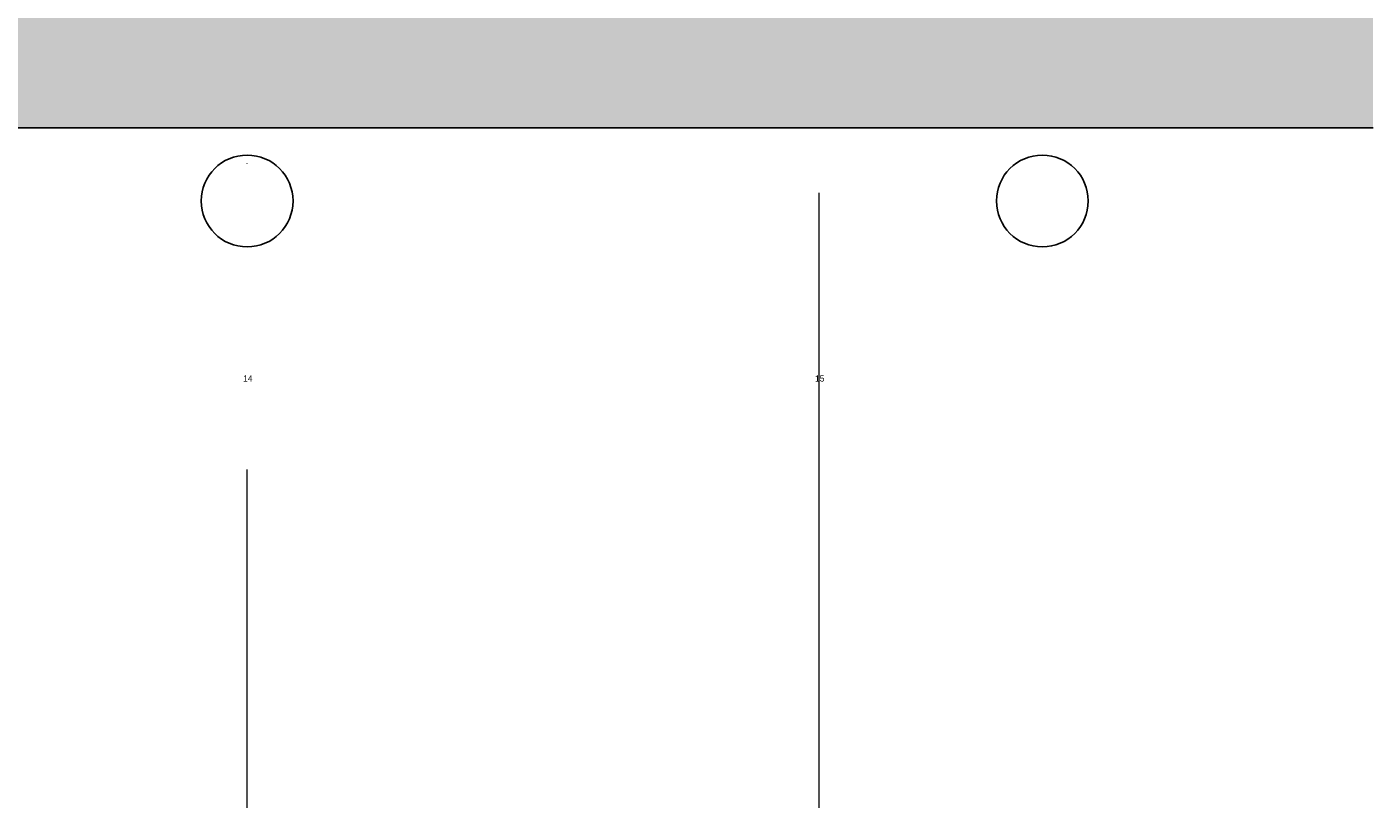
# Model space of a CAD drawing. Header units: millimetres. Extents: x 157133 to 260102, y -21587 to 34582.
# Tile 18 of 65: x 173410 to 175611, y 6053 to 7315. Entities that reach past the tile are written whole.
import ezdxf

# ---------------------------------------------------------------- set-up
doc = ezdxf.new("R2010")
doc.units = ezdxf.units.MM
for name, pattern in [('IMPORT-HP_01_CER_B', [800, 500, -100, 100, -100]), ('Osa', [2000, 1000, -500, 0, -500]), ('Čerchovaná 20mm', [3000, 2000, -500, 0, -500])]:
    doc.linetypes.add(name, pattern=pattern)
for name, color, linetype, lineweight in [('CA_IMPORTY18', 8, 'Continuous', 9), ('CA_OSY', 5, 'Osa', 9), ('CA_REZY', 1, 'Continuous', 25), ('CA_SRAFY', 9, 'Continuous', 25)]:
    doc.layers.add(name, color=color, linetype=linetype, lineweight=lineweight)
doc.styles.add('Arial_1', font='arial.ttf', dxfattribs={"height": 10})

# ---------------------------------------------------------------- blocks, each defined once
blk = doc.blocks.new('ocelová kce final - 11542_003_OK-HALA_TaO-2_ET_AciS_2025-05-29_upr_dwg-2597525-PŮDORYS _8_000 _ vestavek V7')
at = {"layer": 'CA_IMPORTY18', "color": 7, "linetype": 'IMPORT-HP_01_CER_B', "char_height": 10, "width": 18.609, "attachment_point": 1, "line_spacing_factor": 0.941778, "style": 'Arial_1'}
for s, insert in [('14', (173763.3, 6745.5)), ('15', (174698.3, 6745.5))]:
    blk.add_mtext(s, dxfattribs=dict(at, insert=insert))
blk = doc.blocks.new('ocelová kce final - ocelová kce final-2597615-PŮDORYS _8_000 _ vestavek V7')
blk.add_blockref('ocelová kce final - 11542_003_OK-HALA_TaO-2_ET_AciS_2025-05-29_upr_dwg-2597525-PŮDORYS _8_000 _ vestavek V7', (0, 0))

msp = doc.modelspace()

# ---------------------------------------------------------------- hatches: boundary and pattern name
at = {"layer": 'CA_SRAFY', "lineweight": 9}
h = msp.add_hatch(dxfattribs=at)
h.set_pattern_fill('FP_1', color=256, angle=66.422, style=0, pattern_type=2)
h.set_pattern_definition([(66.422, (123262.17, 7154.73), (-4.6e-05, 97.175588), [16.779, -8.852, 44.162, -8.852, -27.382]), (66.422, (123262.17, 7154.73), (-4.6e-05, 97.175588), [-78.645, 16.779, -10.603]), (113.578, (123236.724, 7154.73), (-42.410543, -0.000105), [16.779, -8.852, 44.162, -8.852, -27.382]), (113.578, (123236.724, 7154.73), (-42.410543, -0.000105), [-78.645, 16.779, -10.603]), (360, (123236.72, 7154.73), (2e-12, 97.175), [25.446, -16.964]), (360, (123257.93, 7242.19), (2e-12, 97.175), [25.446, -16.964]), (90, (123230.01, 7170.11), (-42.411, 1e-12), [8.112, -89.063]), (90, (123251.217, 7218.697), (-42.411, 1e-12), [8.112, -89.063]), (90, (123268.88, 7170.11), (-42.411, 1e-12), [8.112, -89.063]), (90, (123290.087, 7218.697), (-42.411, 1e-12), [8.112, -89.063])])
h.paths.add_polyline_path([(174871.5, 7149.9), (175610.7, 7149.9), (175610.7, 7349.9), (159840.7, 7349.9), (159840.7, 7149.9), (174748.3, 7149.9)])

# ---------------------------------------------------------------- linework, layer by layer
at = {"layer": 'CA_OSY', "linetype": 'Čerchovaná 20mm'}
for p, q in [((173770, 4591.5), (173770, 33382.5)), ((174705, 5044), (174705, 32112.5))]:
    msp.add_line(p, q, dxfattribs=at)
at = {"layer": 'CA_REZY'}
msp.add_line((159840.7, 7149.9), (175610.7, 7149.9), dxfattribs=at)
for centre, start, end in [((173770, 7030.6), 90, 180), ((173770, 7030.6), 0, 90), ((175070, 7030.6), 90, 180), ((175070, 7030.6), 0, 90), ((173770, 7030.6), 180, 0), ((175070, 7030.6), 180, 0)]:
    msp.add_arc(centre, 75, start, end, dxfattribs=at)

# ---------------------------------------------------------------- block references
at = {"layer": 'CA_IMPORTY18', "color": 57}
msp.add_blockref('ocelová kce final - ocelová kce final-2597615-PŮDORYS _8_000 _ vestavek V7', (0, 0), dxfattribs=at)

doc.saveas('drawing.dxf')
